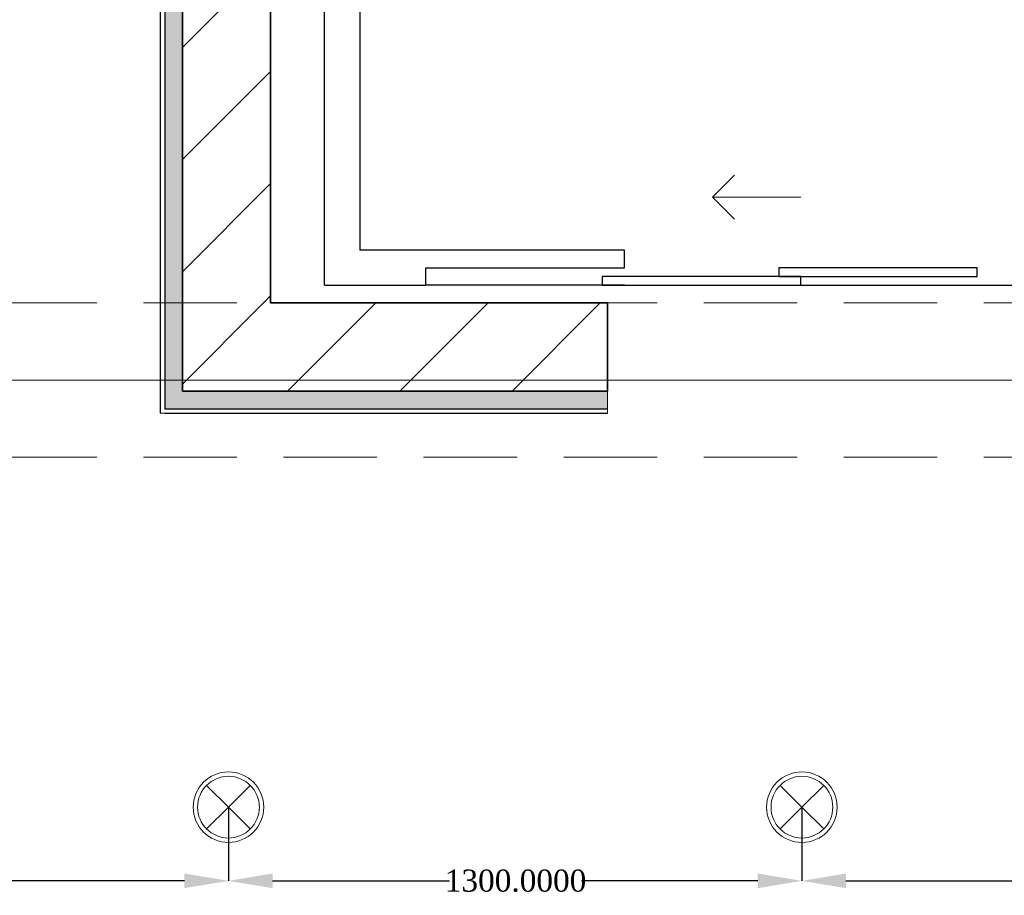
# Model space of a CAD drawing. Header units: inches. Extents: x -78787 to 29484, y -9517 to 23232.
# Tile 95 of 256: x -18917 to -16685, y 4475 to 6461. Entities that reach past the tile are written whole.
import ezdxf
from ezdxf.enums import TextEntityAlignment as Align

# ---------------------------------------------------------------- set-up
doc = ezdxf.new("R2010")
doc.units = ezdxf.units.IN
doc.header["$MEASUREMENT"] = 0
doc.linetypes.add('Dot & Dashed', pattern=[670.277762, 317.5, -176.388889, 0, -176.388874])
doc.linetypes.add('Hidden', pattern=[317.5, 211.666667, -105.833333])
for name, color, linetype in [('- განათება', 7, 'Continuous'), ('Interior - Furniture', 7, 'Continuous'), ('New_Interior - Furniture', 7, 'Continuous'), ('New_Structural - Bearing', 7, 'Continuous'), ('Structural - Bearing', 7, 'Continuous'), ('Structural - Grid', 7, 'Continuous')]:
    doc.layers.add(name, color=color, linetype=linetype)
for name, color, linetype, lineweight in [('Interior - Furniture _Pen_No__15', 214, 'Continuous', 25), ('New_Interior - Furniture _Pen_No__15', 214, 'Continuous', 25), ('New_Structural - Bearing_Pen_No__1', 7, 'Continuous', 13), ('Structural - Bearing_Pen_No__27', 7, 'Continuous', 35)]:
    doc.layers.add(name, color=color, linetype=linetype, lineweight=lineweight)
for name, color, linetype, lineweight, true_color in [('Interior - Furniture _Pen_No__3', 7, 'Continuous', 18, 0xff6600), ('New_Interior - Furniture _Pen_No__3', 7, 'Continuous', 18, 0xff6600), ('New_Interior - Lamp_Pen_No__77', 7, 'Continuous', 20, 0xffeb28), ('New_Structural - Bearing_Pen_No__255', 7, 'Continuous', 13, 0xe8e8e8), ('New_Structural - Bearing_Pen_No__5', 7, 'Continuous', 25, 0x40a5ff), ('Structural - Bearing_Pen_No__102', 7, 'Continuous', 13, 0xcccccc), ('Structural - Grid_Pen_No__81', 7, 'Continuous', 20, 0x6a6a6a)]:
    doc.layers.add(name, color=color, linetype=linetype, lineweight=lineweight, true_color=true_color)
doc.styles.add('GENERATED_STYLE_2', font='txt')
doc.styles.get("Standard").update_dxf_attribs({"font": 'arial.ttf'})
doc.dimstyles.get("Standard").update_dxf_attribs({"dimtxt": 0.18, "dimasz": 0.18, "dimexe": 0.18, "dimexo": 0.0625, "dimgap": 0.09, "dimtad": 0, "dimtih": 1, "dimtoh": 1, "dimdec": 4, "dimzin": 0, "dimdsep": 46, "dimtxsty": 'Standard', "dimcen": 0.09, "dimadec": 0, "dimazin": 0, "dimtfac": 1, "dimtdec": 4, "dimtofl": 0, "dimtmove": 0, "dimatfit": 3, "dimfxl": 1, "dimtolj": 1, "dimtzin": 0, "dimarcsym": 0})
pattern_1 = [(45, (0, 0), (-127.2792, 127.2792), [])]

# ---------------------------------------------------------------- blocks, each defined once
blk = doc.blocks.new('Wall_23', base_point=(-43688.3, 26838))
at = {"layer": 'Structural - Bearing', "linetype": 'Continuous', "lineweight": 0, "true_color": 0x000000}
h = blk.add_hatch(dxfattribs=at)
h.set_pattern_fill('MASONRY_BLOCK', color=18, style=0, pattern_type=2)
h.set_pattern_definition(pattern_1)
h.paths.add_polyline_path([(-43888.3, 29638.6), (-43888.3, 26838), (-43688.3, 26838), (-43688.3, 29638.6)])
h = blk.add_hatch(dxfattribs=at)
h.set_pattern_fill('MASONRY_BLOCK', color=18, style=0, pattern_type=2)
h.set_pattern_definition(pattern_1)
h.paths.add_polyline_path([(-43688.3, 26838), (-43888.3, 26638), (-43688.3, 26638)])
h = blk.add_hatch(dxfattribs=at)
h.set_pattern_fill('MASONRY_BLOCK', color=18, style=0, pattern_type=2)
h.set_pattern_definition(pattern_1)
h.paths.add_polyline_path([(-43688.3, 26838), (-43888.3, 26838), (-43888.3, 26638)])
at = {"layer": 'Structural - Bearing_Pen_No__27', "color": 7, "linetype": 'Continuous', "lineweight": 35, "flags": 128}
for points in [[(-43888.3, 29838.6), (-43888.3, 26638)], [(-43688.3, 26838), (-43688.3, 29638.6)], [(-43888.3, 26638), (-43688.3, 26638)]]:
    blk.add_lwpolyline(points, dxfattribs=at)
blk = doc.blocks.new('Wall_26', base_point=(-42924.4, 26838))
at = {"layer": 'Structural - Bearing', "linetype": 'Continuous', "lineweight": 0, "true_color": 0x000000}
h = blk.add_hatch(dxfattribs=at)
h.set_pattern_fill('MASONRY_BLOCK', color=18, style=0, pattern_type=2)
h.set_pattern_definition(pattern_1)
h.paths.add_polyline_path([(-43688.3, 26638), (-42924.4, 26638), (-42924.4, 26838), (-43688.3, 26838)])
at = {"layer": 'Structural - Bearing_Pen_No__27', "color": 7, "linetype": 'Continuous', "lineweight": 35, "flags": 128}
for points in [[(-42924.4, 26838), (-43688.3, 26838)], [(-42924.4, 26838), (-42924.4, 26638)], [(-43688.3, 26638), (-42924.4, 26638)]]:
    blk.add_lwpolyline(points, dxfattribs=at)
blk = doc.blocks.new('Wall_218', base_point=(-43888.3, 29838.6))
at = {"layer": 'New_Structural - Bearing_Pen_No__255', "linetype": 'Continuous', "lineweight": 13, "true_color": 0xe8e8e8}
for points in [[(-43928.3, 26638), (-43888.3, 26638), (-43888.3, 29838.6), (-43928.3, 29838.6)], [(-43888.3, 26638), (-43928.3, 26598), (-43888.3, 26598)], [(-43888.3, 26638), (-43928.3, 26638), (-43928.3, 26598)]]:
    blk.add_hatch(color=254, dxfattribs=at).paths.add_polyline_path(points)
at = {"layer": 'New_Structural - Bearing_Pen_No__1', "color": 7, "linetype": 'Continuous', "lineweight": 13, "flags": 128}
blk.add_lwpolyline([(-43938.3, 26588), (-43928.3, 26588)], dxfattribs=at)
at = {"layer": 'New_Structural - Bearing_Pen_No__5', "color": 161, "linetype": 'Continuous', "lineweight": 25, "true_color": 0x40a5ff}
for p, q in [((-43928.3, 29838.6), (-43928.3, 26638)), ((-43928.3, 26638), (-43928.3, 26598)), ((-43928.3, 26598), (-43888.3, 26598))]:
    blk.add_line(p, q, dxfattribs=at)
at = {"layer": 'New_Structural - Bearing_Pen_No__5', "color": 161, "linetype": 'Continuous', "lineweight": 25, "true_color": 0x40a5ff, "flags": 128}
for points in [[(-43938.3, 29878.6), (-43938.3, 26588)], [(-43888.3, 26638), (-43888.3, 29838.6)]]:
    blk.add_lwpolyline(points, dxfattribs=at)
blk = doc.blocks.new('Wall_219', base_point=(-43888.3, 26638))
at = {"layer": 'New_Structural - Bearing_Pen_No__255', "linetype": 'Continuous', "lineweight": 13, "true_color": 0xe8e8e8}
blk.add_hatch(color=254, dxfattribs=at).paths.add_polyline_path([(-43888.3, 26598), (-42924.4, 26598), (-42924.4, 26638), (-43888.3, 26638)])
at = {"layer": 'New_Structural - Bearing_Pen_No__1', "color": 7, "linetype": 'Continuous', "lineweight": 13, "flags": 128}
for points in [[(-42924.4, 26638), (-42924.4, 26598)], [(-42924.4, 26598), (-42924.4, 26588)]]:
    blk.add_lwpolyline(points, dxfattribs=at)
at = {"layer": 'New_Structural - Bearing_Pen_No__5', "color": 161, "linetype": 'Continuous', "lineweight": 25, "true_color": 0x40a5ff}
for p, q in [((-43928.3, 26598), (-43888.3, 26598)), ((-43888.3, 26598), (-42924.4, 26598))]:
    blk.add_line(p, q, dxfattribs=at)
at = {"layer": 'New_Structural - Bearing_Pen_No__5', "color": 161, "linetype": 'Continuous', "lineweight": 25, "true_color": 0x40a5ff, "flags": 128}
for points in [[(-42924.4, 26638), (-43888.3, 26638)], [(-43928.3, 26588), (-42924.4, 26588)]]:
    blk.add_lwpolyline(points, dxfattribs=at)
blk = doc.blocks.new('Elevator 27')
at = {"layer": 'New_Interior - Furniture _Pen_No__15', "color": 214, "linetype": 'Continuous', "lineweight": 25}
for p, q in [((952.4, 2023.1), (952.4, 2123.1)), ((969.1, 2123.1), (1835.8, 2123.1)), ((1002.4, 2023.1), (1002.4, 2123.1)), ((1802.4, 2023.1), (1802.4, 2123.1)), ((1852.4, 2023.1), (1852.4, 2123.1)), ((952.4, 2073.1), (985.8, 2073.1)), ((1852.4, 2073.1), (1819.1, 2073.1)), ((969.1, 2023.1), (1835.8, 2023.1)), ((272.4, 1930), (2532.4, 1930)), ((272.4, 190), (272.4, 1930)), ((2532.4, 190), (2532.4, 1930)), ((2452.4, 1850), (352.4, 1850)), ((352.4, 1850), (352.4, 270)), ((2452.4, 1850), (2452.4, 270)), ((952.4, 270), (352.4, 270)), ((952.4, 230), (952.4, 270)), ((2452.4, 270), (1852.4, 270)), ((1852.4, 270), (1852.4, 190)), ((502.4, 190), (502.4, 230)), ((502.4, 230), (952.4, 230)), ((272.4, 190), (502.4, 190)), ((952.4, 190), (502.4, 190)), ((952.4, 190), (1852.4, 190)), ((1852.4, 190), (2532.4, 190))]:
    blk.add_line(p, q, dxfattribs=at)
at = {"layer": 'New_Interior - Furniture _Pen_No__15', "color": 214, "linetype": 'Continuous', "lineweight": 25, "flags": 128}
for points in [[(1302.4, 210), (1752.4, 210), (1752.4, 230), (1302.4, 230)], [(902.4, 190), (1352.4, 190), (1352.4, 210), (902.4, 210)]]:
    blk.add_lwpolyline(points, close=True, dxfattribs=at)
at = {"layer": 'New_Interior - Furniture _Pen_No__3', "color": 30, "linetype": 'Continuous', "lineweight": 18, "true_color": 0xff6600}
for p, q in [((1152.4, 390), (1202.4, 440)), ((1352.4, 390), (1152.4, 390)), ((1152.4, 390), (1202.4, 340))]:
    blk.add_line(p, q, dxfattribs=at)
blk = doc.blocks.new('Elevator 27_2')
at = {"layer": 'Interior - Furniture _Pen_No__15', "color": 214, "linetype": 'Continuous', "lineweight": 25}
for p, q in [((952.4, 2023.1), (952.4, 2123.1)), ((969.1, 2123.1), (1835.8, 2123.1)), ((1002.4, 2023.1), (1002.4, 2123.1)), ((1802.4, 2023.1), (1802.4, 2123.1)), ((1852.4, 2023.1), (1852.4, 2123.1)), ((952.4, 2073.1), (985.8, 2073.1)), ((1852.4, 2073.1), (1819.1, 2073.1)), ((969.1, 2023.1), (1835.8, 2023.1)), ((272.4, 1930), (2532.4, 1930)), ((272.4, 190), (272.4, 1930)), ((2532.4, 190), (2532.4, 1930)), ((2452.4, 1850), (352.4, 1850)), ((352.4, 1850), (352.4, 270)), ((2452.4, 1850), (2452.4, 270)), ((952.4, 270), (352.4, 270)), ((952.4, 230), (952.4, 270)), ((2452.4, 270), (1852.4, 270)), ((1852.4, 270), (1852.4, 190)), ((502.4, 190), (502.4, 230)), ((502.4, 230), (952.4, 230)), ((272.4, 190), (502.4, 190)), ((952.4, 190), (502.4, 190)), ((952.4, 190), (1852.4, 190)), ((1852.4, 190), (2532.4, 190))]:
    blk.add_line(p, q, dxfattribs=at)
at = {"layer": 'Interior - Furniture _Pen_No__15', "color": 214, "linetype": 'Continuous', "lineweight": 25, "flags": 128}
for points in [[(1302.4, 210), (1752.4, 210), (1752.4, 230), (1302.4, 230)], [(902.4, 190), (1352.4, 190), (1352.4, 210), (902.4, 210)]]:
    blk.add_lwpolyline(points, close=True, dxfattribs=at)
at = {"layer": 'Interior - Furniture _Pen_No__3', "color": 30, "linetype": 'Continuous', "lineweight": 18, "true_color": 0xff6600}
for p, q in [((1152.4, 390), (1202.4, 440)), ((1352.4, 390), (1152.4, 390)), ((1152.4, 390), (1202.4, 340))]:
    blk.add_line(p, q, dxfattribs=at)
blk = doc.blocks.new('Standard grid marker')
at = {"layer": 'Structural - Grid_Pen_No__81', "color": 251, "linetype": 'Continuous', "lineweight": 20, "true_color": 0x6a6a6a}
blk.add_line((1000, 0), (51328.1, 0), dxfattribs=at)
at = {"layer": 'Structural - Grid_Pen_No__81', "color": 251, "lineweight": 20, "true_color": 0x6a6a6a, "style": 'GENERATED_STYLE_2'}
for tag, p in [('AC_MarkerText_1_0', (-100, -144)), ('AC_MarkerText_1_1', (52428.1, -144))]:
    blk.add_attdef(tag, text='', height=100, rotation=180, dxfattribs=at).set_placement(p, align=Align.TOP_CENTER)
blk = doc.blocks.new('Beam_12', base_point=(-47008.8, 26663))
at = {"layer": 'Structural - Bearing_Pen_No__102', "color": 254, "linetype": 'Hidden', "lineweight": 13, "true_color": 0xcccccc}
for p, q in [((-46833.8, 26838), (-41183.8, 26838)), ((-46833.8, 26488), (-41183.8, 26488))]:
    blk.add_line(p, q, dxfattribs=at)
at = {"layer": 'Structural - Bearing_Pen_No__102', "color": 254, "linetype": 'Dot & Dashed', "lineweight": 13, "true_color": 0xcccccc}
blk.add_line((-47008.8, 26663), (991.2, 26663), dxfattribs=at)
blk = doc.blocks.new('Recessed Spot')
at = {"layer": 'New_Interior - Lamp_Pen_No__77', "color": 2, "linetype": 'Continuous', "lineweight": 20, "true_color": 0xffeb28}
for q in [(-49.5, 49.5), (49.5, 49.5), (-49.5, -49.5), (49.5, -49.5)]:
    blk.add_line((0, 0), q, dxfattribs=at)
at = {"layer": 'New_Interior - Lamp_Pen_No__77', "color": 2, "linetype": 'Continuous', "lineweight": 20, "true_color": 0xffeb28, "flags": 128}
blk.add_lwpolyline([(80, 0, 1), (-80, 0, 1)], format="xyb", close=True, dxfattribs=at)
at = {"layer": 'New_Interior - Lamp_Pen_No__77', "color": 2, "linetype": 'Continuous', "lineweight": 20, "true_color": 0xffeb28}
blk.add_circle((0, 0), 70, dxfattribs=at)
blk = doc.blocks.new('*D1127')
at = {"layer": '- განათება', "color": 0, "lineweight": -2, "transparency": 16777216}
for p, q in [((-17144.1, 4674.6), (-17144.1, 4507.3)), ((-15844.1, 4674.6), (-15844.1, 4507.3)), ((-17044.1, 4507.5), (-16642.8, 4507.5)), ((-15944.1, 4507.5), (-16343.6, 4507.5))]:
    blk.add_line(p, q, dxfattribs=at)
at = {"layer": '- განათება', "color": 0, "transparency": 16777216}
for points in [[(-17044.1, 4524.2), (-17044.1, 4490.9), (-17144.1, 4507.5)], [(-15944.1, 4524.2), (-15944.1, 4490.9), (-15844.1, 4507.5)]]:
    blk.add_solid(points, dxfattribs=at)
at = {"layer": 'Defpoints', "color": 0, "transparency": 16777216}
for p in [(-17144.1, 4674.7), (-15844.1, 4674.7), (-15844.1, 4507.5)]:
    blk.add_point(p, dxfattribs=at)
at = {"layer": '- განათება', "color": 0, "transparency": 16777216, "insert": (-16493.2, 4507.5), "char_height": 50, "attachment_point": 5}
blk.add_mtext('\\A1;{\\fSylfaen|b0|i0|c0|p18;1300.0000}', dxfattribs=at)
blk = doc.blocks.new('*D1128')
at = {"layer": '- განათება', "color": 0, "lineweight": -2, "transparency": 16777216}
for p, q in [((-18444.1, 4674.6), (-18444.1, 4507.3)), ((-17144.1, 4674.6), (-17144.1, 4507.3)), ((-18344.1, 4507.5), (-17942.8, 4507.5)), ((-17244.1, 4507.5), (-17643.6, 4507.5))]:
    blk.add_line(p, q, dxfattribs=at)
at = {"layer": '- განათება', "color": 0, "transparency": 16777216}
for points in [[(-18344.1, 4524.2), (-18344.1, 4490.9), (-18444.1, 4507.5)], [(-17244.1, 4524.2), (-17244.1, 4490.9), (-17144.1, 4507.5)]]:
    blk.add_solid(points, dxfattribs=at)
at = {"layer": 'Defpoints', "color": 0, "transparency": 16777216}
for p in [(-18444.1, 4674.7), (-17144.1, 4674.7), (-17144.1, 4507.5)]:
    blk.add_point(p, dxfattribs=at)
at = {"layer": '- განათება', "color": 0, "transparency": 16777216, "insert": (-17793.2, 4507.5), "char_height": 50, "attachment_point": 5}
blk.add_mtext('\\A1;{\\fSylfaen|b0|i0|c0|p18;1300.0000}', dxfattribs=at)
blk = doc.blocks.new('*D1129')
at = {"layer": '- განათება', "color": 0, "lineweight": -2, "transparency": 16777216}
for p, q in [((-19454.5, 4674.6), (-19454.5, 4507.3)), ((-18444.1, 4674.6), (-18444.1, 4507.3)), ((-19354.5, 4507.5), (-19240.1, 4507.5)), ((-18544.1, 4507.5), (-18946.3, 4507.5))]:
    blk.add_line(p, q, dxfattribs=at)
at = {"layer": '- განათება', "color": 0, "transparency": 16777216}
for points in [[(-19354.5, 4524.2), (-19354.5, 4490.9), (-19454.5, 4507.5)], [(-18544.1, 4524.2), (-18544.1, 4490.9), (-18444.1, 4507.5)]]:
    blk.add_solid(points, dxfattribs=at)
at = {"layer": 'Defpoints', "color": 0, "transparency": 16777216}
for p in [(-19454.5, 4674.7), (-18444.1, 4674.7), (-18444.1, 4507.5)]:
    blk.add_point(p, dxfattribs=at)
at = {"layer": '- განათება', "color": 0, "transparency": 16777216, "insert": (-19093.2, 4507.5), "char_height": 50, "attachment_point": 5}
blk.add_mtext('\\A1;{\\fSylfaen|b0|i0|c0|p18;1010.4281}', dxfattribs=at)

msp = doc.modelspace()

# ---------------------------------------------------------------- block references
at = {"layer": '- განათება', "color": 2, "linetype": 'Continuous', "lineweight": 20, "true_color": 0xffeb28, "zscale": 1000}
msp.add_blockref('Recessed Spot', (-18444.06848, 4674.66871), dxfattribs=at)
at = {"layer": '- განათება', "color": 3, "linetype": 'Continuous', "lineweight": 20, "zscale": 1000}
msp.add_blockref('Recessed Spot', (-17144.06848, 4674.66871), dxfattribs=at)
at = {"layer": 'Interior - Furniture', "color": 104, "linetype": 'Continuous', "lineweight": 20, "true_color": 0x029e21, "zscale": 1000}
msp.add_blockref('Elevator 27_2', (-18498.93411, 5668.35514), dxfattribs=at)
at = {"layer": 'New_Interior - Furniture', "color": 104, "linetype": 'Continuous', "lineweight": 20, "true_color": 0x029e21, "zscale": 1000}
msp.add_blockref('Elevator 27', (-18498.93411, 5668.35514), dxfattribs=at)
at = {"layer": 'New_Structural - Bearing', "color": 7, "lineweight": 35}
for name, p in [('Wall_218', (-18548.54688, 8819.00237)), ('Wall_219', (-18548.54688, 5618.35514))]:
    msp.add_blockref(name, p, dxfattribs=at)
at = {"layer": 'Structural - Bearing', "color": 7, "lineweight": 35}
for name, p in [('Wall_23', (-18348.54688, 5818.35514)), ('Wall_26', (-17584.63132, 5818.35514))]:
    msp.add_blockref(name, p, dxfattribs=at)
at = {"layer": 'Structural - Bearing', "color": 254, "lineweight": 13, "true_color": 0xcccccc}
msp.add_blockref('Beam_12', (-21669.06848, 5643.35514), dxfattribs=at)
at = {"layer": 'Structural - Grid', "color": 8, "linetype": 'Continuous', "lineweight": 15, "zscale": 1000, "rotation": 180}
msp.add_blockref('Standard grid marker', (29284.00379, 5643.35514), dxfattribs=at)

# ---------------------------------------------------------------- dimensions: what is measured, and where the dimension line sits
at = {"layer": '- განათება', "color": 1}
for base, p1, p2, picture, middle in [((-18444.06848, 4507.52445), (-19454.49655, 4674.66871), (-18444.06848, 4674.66871), '*D1129', (-19093.19641, 4507.52445)), ((-17144.06848, 4507.52445), (-18444.06848, 4674.66871), (-17144.06848, 4674.66871), '*D1128', (-17793.19641, 4507.52445)), ((-15844.06848, 4507.52445), (-17144.06848, 4674.66871), (-15844.06848, 4674.66871), '*D1127', (-16493.19641, 4507.52445))]:
    dim = msp.add_linear_dim(base=base, p1=p1, p2=p2, text='{\\fSylfaen|b0|i0|c0|p18;<>}', dimstyle='Standard', override={"dimtxt": 50, "dimasz": 100}, dxfattribs=at)
    dim.commit()
    dim.dimension.update_dxf_attribs({"geometry": picture, "text_midpoint": middle, "dimtype": 160})

doc.saveas('drawing.dxf')
